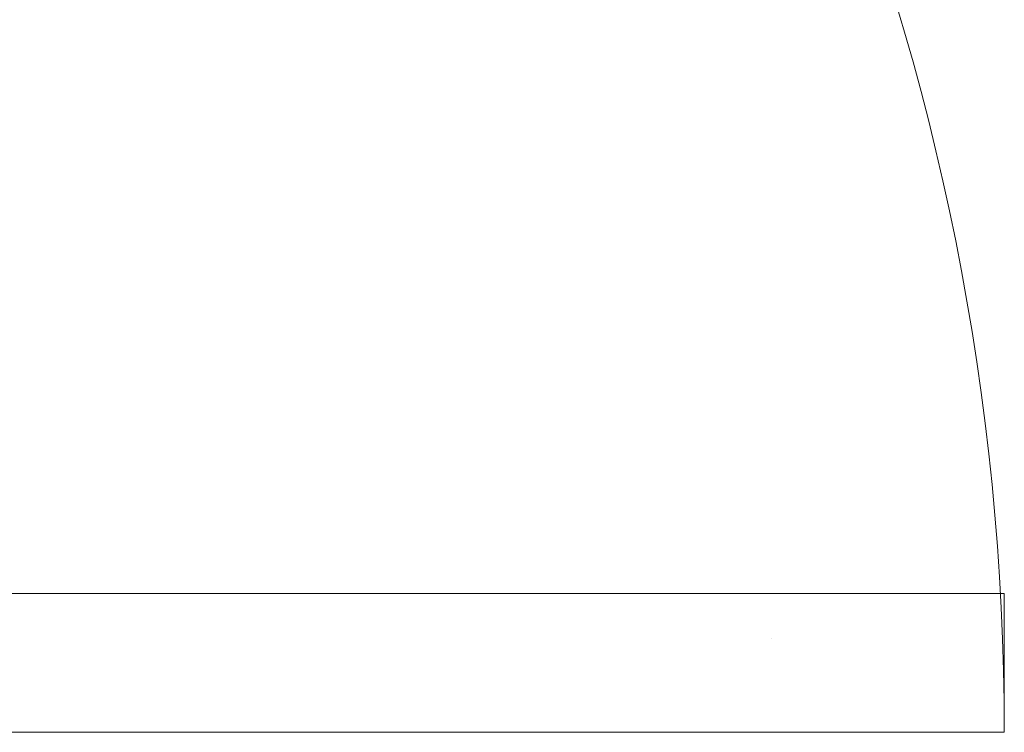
# Model space of a CAD drawing. Header units: millimetres. Extents: x -40968 to 13979, y -19284 to 4746.
# Tile 14 of 234: x -27533 to -27250, y -827 to -621. Entities that reach past the tile are written whole.
import ezdxf

# ---------------------------------------------------------------- set-up
doc = ezdxf.new("R2010")
doc.units = ezdxf.units.MM
doc.header["$MEASUREMENT"] = 0
doc.layers.add('12_FAÇ_Façana', color=7, linetype='Continuous')
doc.layers.add('Puertas Archicad', color=7, linetype='Continuous')
doc.layers.add('Puertas Archicad_Pluma_Nº__1', color=7, linetype='Continuous', lineweight=5)
doc.layers.add('Puertas Archicad_Pluma_Nº__3', color=7, linetype='Continuous', lineweight=5, true_color=0xa4a4a4)

# ---------------------------------------------------------------- blocks, each defined once
blk = doc.blocks.new('Puerta Doble 27')
at = {"layer": 'Puertas Archicad', "linetype": 'Continuous', "lineweight": 0, "true_color": 0xffffff}
h = blk.add_hatch(dxfattribs=at)
h.set_pattern_fill('Hormigón_en_Masa_0001', style=0, pattern_type=2)
h.set_pattern_definition([(0, (0, 0), (0, 779.4), [48.75, -401.25]), (0, (225, 389.7), (0, 779.4), [48.75, -401.25]), (60, (0, 0), (-675, 389.7), [48.75, -401.25]), (60, (450, 0), (-675, 389.7), [48.75, -401.25]), (120, (48.75, 0), (675, 389.7), [48.75, -401.25]), (120, (498.75, 0), (675, 389.7), [48.75, -401.25]), (0, (0, 75), (0, 150), [0, -150, 0, -225]), (45, (75, 75), (-106.066, 106.066), [0, -112.5, 0, -187.5])])
h.paths.add_polyline_path([(-722, 722), (-722, 0), (-682, 0), (-682, 722)])
at = {"layer": 'Puertas Archicad_Pluma_Nº__1', "color": 7, "linetype": 'Continuous', "lineweight": 5}
for p, q in [((-722, 722), (-722, 0)), ((-682, 722), (-722, 722)), ((-682, 0), (-682, 722))]:
    blk.add_line(p, q, dxfattribs=at)
at = {"layer": 'Puertas Archicad_Pluma_Nº__3', "color": 253, "linetype": 'Continuous', "lineweight": 5, "true_color": 0xa4a4a4}
blk.add_arc((-722, 0), 722, 0, 90, dxfattribs=at)
blk = doc.blocks.new('Muro_61_1', base_point=(-27971.81, -1193.98))
at = {"layer": 'Puertas Archicad', "color": 253, "linetype": 'Continuous', "lineweight": 5, "true_color": 0xa4a4a6, "xscale": -1, "zscale": 1000, "rotation": 270.0000000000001}
blk.add_blockref('Puerta Doble 27', (-27971.81, -104.61), dxfattribs=at)

msp = doc.modelspace()

# ---------------------------------------------------------------- block references
at = {"layer": '12_FAÇ_Façana', "color": 7, "lineweight": 20}
msp.add_blockref('Muro_61_1', (-27971.81, -1193.98), dxfattribs=at)

doc.saveas('drawing.dxf')
